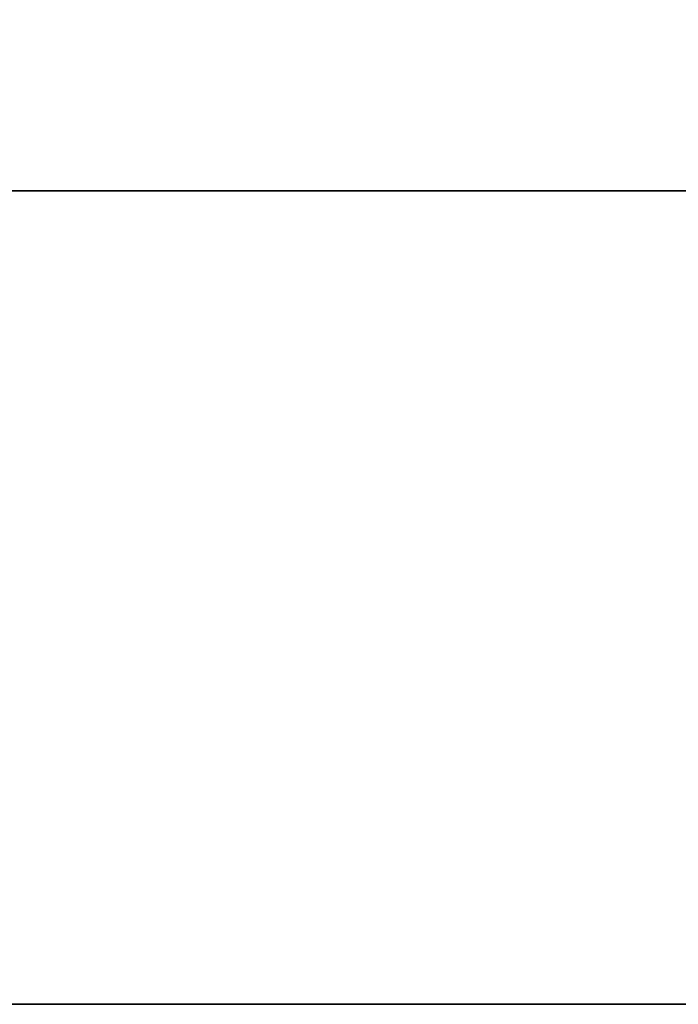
# Model space of a CAD drawing. Header units: inches. Extents: x -6.8 to 6.8, y -2.4 to 2.4.
# Tile 7 of 256: x -6.7085 to -6.6277, y -2.1361 to -2.0153. Entities that reach past the tile are written whole.
import ezdxf

# ---------------------------------------------------------------- set-up
doc = ezdxf.new("R2010")
doc.units = ezdxf.units.IN
doc.header["$MEASUREMENT"] = 0
doc.layers.add('AFURN-3-VPPT', color=4, linetype='Continuous', true_color=0x00ffff)

msp = doc.modelspace()

# ---------------------------------------------------------------- meshes
at = {"layer": 'AFURN-3-VPPT'}
mesh = msp.add_polyface(dxfattribs=at)
corners = [(-6.73614, -2.1361, 12.40594), (-6.73614, -2.1361, 12.40594), (-6.73614, -2.1361, 12.40594), (-2.0772, -2.1361, 12.40594), (-2.0772, -2.1361, 12.40594), (-2.0772, -2.1361, 12.40594), (-6.73614, -2.1361, 7.6949), (-6.73614, -2.1361, 7.6949), (-6.73614, -2.1361, 7.6949), (-2.0772, -2.1361, 7.6949), (-2.0772, -2.1361, 7.6949), (-2.0772, -2.1361, 7.6949), (-6.73614, -2.03632, 12.40145), (-6.73614, -2.03632, 12.40145), (-6.38859, -1.68877, 12.3858), (-6.38859, -1.68877, 12.3858), (-2.0772, -2.03632, 12.40145), (-2.0772, -2.03632, 12.40145), (-2.42475, -1.68877, 12.3858), (-2.42475, -1.68877, 12.3858), (-6.73614, -2.03632, 7.69828), (-6.73614, -2.03632, 7.69828), (-6.38859, -1.68877, 7.71008), (-6.38859, -1.68877, 7.71008), (-2.0772, -2.03632, 7.69828), (-2.0772, -2.03632, 7.69828), (-2.42475, -1.68877, 7.71008), (-2.42475, -1.68877, 7.71008), (-6.7021, -1.85283, 12.39319), (-6.7021, -1.85283, 12.39319), (-6.7021, -1.85283, 12.39319), (-2.11124, -1.85283, 12.39319), (-2.11124, -1.85283, 12.39319), (-2.11124, -1.85283, 12.39319), (-6.57211, -1.72282, 12.38733), (-6.57211, -1.72282, 12.38733), (-6.57211, -1.72282, 12.38733), (-2.24123, -1.72282, 12.38733), (-2.24123, -1.72282, 12.38733), (-2.24123, -1.72282, 12.38733), (-6.7021, -1.85283, 7.70451), (-6.7021, -1.85283, 7.70451), (-6.7021, -1.85283, 7.70451), (-2.11124, -1.85283, 7.70451), (-2.11124, -1.85283, 7.70451), (-2.11124, -1.85283, 7.70451), (-6.5721, -1.72282, 7.70892), (-6.5721, -1.72282, 7.70892), (-6.5721, -1.72282, 7.70892), (-2.24124, -1.72282, 7.70892), (-2.24124, -1.72282, 7.70892), (-2.24124, -1.72282, 7.70892)]
mesh.append_faces([[corners[k] for k in face] for face in [(0, 4, 16, 12), (20, 24, 9, 6), (14, 18, 27, 23), (17, 3, 10, 25), (5, 2, 7, 11), (1, 13, 21, 8), (23, 47, 34, 14), (46, 41, 28, 35), (40, 21, 13, 29), (18, 38, 49, 27), (37, 32, 43, 50), (31, 17, 25, 44), (16, 33, 30, 12), (33, 39, 36, 30), (39, 19, 15, 36), (20, 42, 45, 24), (42, 48, 51, 45), (48, 22, 26, 51)]])

doc.saveas('drawing.dxf')
